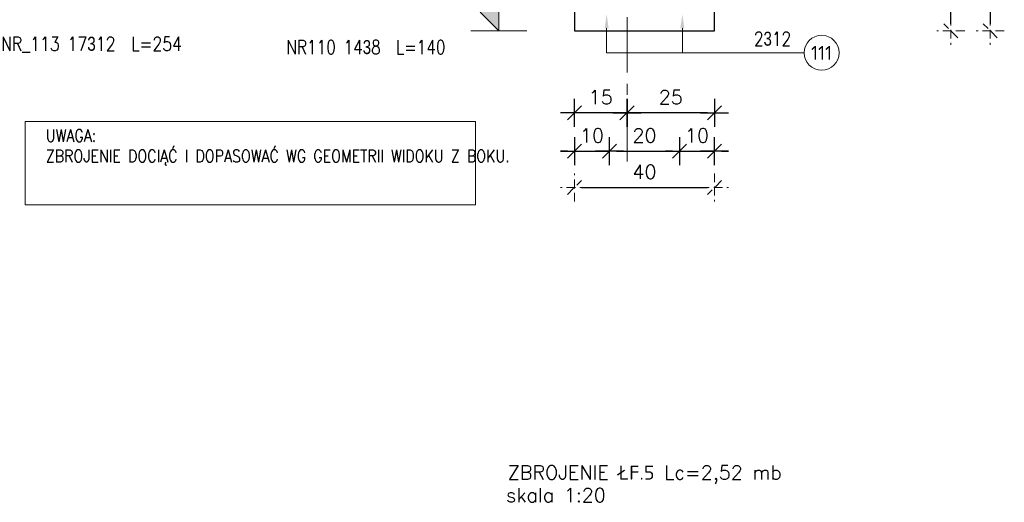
# Model space of a CAD drawing. Extents: x 253237 to 278058, y -131782 to -118389.
# Tile 4 of 23: x 255404 to 258215, y -125133 to -123754. Entities that reach past the tile are written whole.
import ezdxf
from ezdxf.enums import TextEntityAlignment as Align

# ---------------------------------------------------------------- set-up
doc = ezdxf.new("R2010")
doc.units = 0
doc.header["$LTSCALE"] = 5
doc.header["$MEASUREMENT"] = 0
doc.linetypes.add('CENTER', pattern=[50.800000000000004, 31.75, -6.35, 6.35, -6.35])
doc.linetypes.add('HIDDEN', pattern=[0.375, 0.25, -0.125])
for name, color, linetype, lineweight in [('AutoCAD_Structural_Detailing_deskowanie', 2, 'Continuous', 30), ('AutoCAD_Structural_Detailing_opis rozkładu', 7, 'Continuous', 13), ('AutoCAD_Structural_Detailing_pręt wyrzucony', 7, 'Continuous', 13), ('AutoCAD_Structural_Detailing_symbole graficzne', 7, 'Continuous', 13), ('PS_DIM', 4, 'Continuous', 13), ('PS_HIDDEN', 2, 'HIDDEN', 13), ('PS_TEXT', 3, 'Continuous', 13)]:
    doc.layers.add(name, color=color, linetype=linetype, lineweight=lineweight)
doc.styles.add('ARIAL', font='arial.ttf')
doc.styles.add('marta', font='simplex.shx', dxfattribs={"width": 0.8})
doc.styles.add('marta_B', font='isocpeur.ttf')
doc.styles.add('r-simplex', font='simplex.shx', dxfattribs={"width": 0.9})
doc.styles.add('styl2M', font='simplex.shx')
doc.styles.add('style1', font='simplex.shx')
doc.dimstyles.new('RBCT DIM 20_M', dxfattribs={"dimtxt": 40, "dimasz": 20, "dimexe": 20, "dimexo": 150, "dimgap": 25, "dimtad": 1, "dimdec": 1, "dimlfac": 0.1, "dimzin": 9, "dimdsep": 46, "dimtxsty": 'styl2M', "dimblk": 'dimznak', "dimcen": 40, "dimse1": 1, "dimse2": 1, "dimclrd": 8, "dimclre": 8, "dimclrt": 4, "dimadec": 0, "dimazin": 0, "dimtfac": 1, "dimtdec": 1, "dimtix": 1, "dimtmove": 2, "dimatfit": 3, "dimldrblk": 'dimznak', "dimfxl": 5, "dimfxlon": 1, "dimarcsym": 0})

# ---------------------------------------------------------------- blocks, each defined once
blk = doc.blocks.new('dimznak')
at = {"color": 0}
for points in [[(0, 2), (0, -2)], [(-2, 0), (2, 0)]]:
    blk.add_lwpolyline(points, dxfattribs=at)
at = {"color": 3}
blk.add_lwpolyline([(1, 1), (-1, -1)], dxfattribs=at)
blk = doc.blocks.new('*D27')
at = {"layer": 'Defpoints', "color": 0, "transparency": 16777216}
for p in [(257387.668779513, -123285.8073052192), (258061.9767731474, -123285.8073052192), (257387.668779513, -123785.8073052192)]:
    blk.add_point(p, dxfattribs=at)
at = {"layer": 'PS_HIDDEN', "color": 8, "lineweight": -2, "transparency": 16777216}
blk.add_line((258061.9767731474, -123765.8073052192), (258061.9767731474, -123305.8073052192), dxfattribs=at)
at = {"layer": 'PS_HIDDEN', "color": 8, "lineweight": -2, "transparency": 16777216, "xscale": 20, "yscale": 20, "zscale": 20}
for p, rotation in [((258061.9767731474, -123285.8073052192), 90), ((258061.9767731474, -123785.8073052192), 270)]:
    blk.add_blockref('dimznak', p, dxfattribs=dict(at, rotation=rotation))
at = {"layer": 'PS_HIDDEN', "color": 4, "transparency": 16777216, "insert": (258016.9767731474, -123535.8073052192), "char_height": 40, "attachment_point": 5, "rotation": 90, "style": 'styl2M'}
blk.add_mtext('50', dxfattribs=at)
blk = doc.blocks.new('*D28')
at = {"layer": 'Defpoints', "color": 0, "transparency": 16777216}
for p in [(257719.448752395, -121385.8073052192), (257387.668779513, -123785.8073052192), (258174.995214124, -123785.8073052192)]:
    blk.add_point(p, dxfattribs=at)
at = {"layer": 'PS_HIDDEN', "color": 8, "lineweight": -2, "transparency": 16777216}
blk.add_line((258174.995214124, -121405.8073052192), (258174.995214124, -123765.8073052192), dxfattribs=at)
at = {"layer": 'PS_HIDDEN', "color": 8, "lineweight": -2, "transparency": 16777216, "xscale": 20, "yscale": 20, "zscale": 20}
for p, rotation in [((258174.995214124, -121385.8073052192), 90), ((258174.995214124, -123785.8073052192), 270)]:
    blk.add_blockref('dimznak', p, dxfattribs=dict(at, rotation=rotation))
at = {"layer": 'PS_HIDDEN', "color": 4, "transparency": 16777216, "insert": (258129.9952141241, -122585.8073052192), "char_height": 40, "attachment_point": 5, "rotation": 90, "style": 'styl2M'}
blk.add_mtext('240', dxfattribs=at)
blk = doc.blocks.new('*D29')
at = {"layer": 'Defpoints', "color": 0, "transparency": 16777216}
for p in [(256987.668779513, -123785.8073052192), (257387.668779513, -123785.8073052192), (257387.668779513, -124233.6260504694)]:
    blk.add_point(p, dxfattribs=at)
at = {"layer": 'PS_HIDDEN', "color": 8, "lineweight": -2, "transparency": 16777216}
blk.add_line((257007.668779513, -124233.6260504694), (257367.668779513, -124233.6260504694), dxfattribs=at)
at = {"layer": 'PS_HIDDEN', "color": 8, "lineweight": -2, "transparency": 16777216, "xscale": 20, "yscale": 20, "zscale": 20, "rotation": 180}
blk.add_blockref('dimznak', (256987.668779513, -124233.6260504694), dxfattribs=at)
at = {"layer": 'PS_HIDDEN', "color": 8, "lineweight": -2, "transparency": 16777216, "xscale": 20, "yscale": 20, "zscale": 20}
blk.add_blockref('dimznak', (257387.668779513, -124233.6260504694), dxfattribs=at)
at = {"layer": 'PS_HIDDEN', "color": 4, "transparency": 16777216, "insert": (257187.668779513, -124188.6260504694), "char_height": 40, "attachment_point": 5, "style": 'styl2M'}
blk.add_mtext('40', dxfattribs=at)
blk = doc.blocks.new('*D109')
at = {"color": 8, "lineweight": -2, "transparency": 16777216}
blk.add_line((257367.668779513, -124020.1194798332), (257157.668779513, -124020.1194798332), dxfattribs=at)
at = {"layer": 'Defpoints', "color": 0, "transparency": 16777216}
for p in [(257137.668779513, -123785.8073052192), (257387.668779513, -123785.8073052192), (257137.668779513, -124020.1194798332)]:
    blk.add_point(p, dxfattribs=at)
at = {"color": 8, "lineweight": -2, "transparency": 16777216, "xscale": 20, "yscale": 20, "zscale": 20, "rotation": 180}
blk.add_blockref('dimznak', (257137.668779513, -124020.1194798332), dxfattribs=at)
at = {"color": 8, "lineweight": -2, "transparency": 16777216, "xscale": 20, "yscale": 20, "zscale": 20}
blk.add_blockref('dimznak', (257387.668779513, -124020.1194798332), dxfattribs=at)
at = {"color": 4, "transparency": 16777216, "insert": (257262.668779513, -123975.1194798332), "char_height": 40, "attachment_point": 5, "style": 'styl2M'}
blk.add_mtext('25', dxfattribs=at)
blk = doc.blocks.new('*D110')
at = {"color": 8, "lineweight": -2, "transparency": 16777216}
blk.add_line((257117.668779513, -124020.1194798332), (257007.668779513, -124020.1194798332), dxfattribs=at)
at = {"layer": 'Defpoints', "color": 0, "transparency": 16777216}
for p in [(256987.668779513, -123785.8073052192), (257137.668779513, -123785.8073052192), (256987.668779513, -124020.1194798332)]:
    blk.add_point(p, dxfattribs=at)
at = {"color": 8, "lineweight": -2, "transparency": 16777216, "xscale": 20, "yscale": 20, "zscale": 20, "rotation": 180}
blk.add_blockref('dimznak', (256987.668779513, -124020.1194798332), dxfattribs=at)
at = {"color": 8, "lineweight": -2, "transparency": 16777216, "xscale": 20, "yscale": 20, "zscale": 20}
blk.add_blockref('dimznak', (257137.668779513, -124020.1194798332), dxfattribs=at)
at = {"color": 4, "transparency": 16777216, "insert": (257062.668779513, -123975.1194798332), "char_height": 40, "attachment_point": 5, "style": 'styl2M'}
blk.add_mtext('15', dxfattribs=at)
blk = doc.blocks.new('*D98')
at = {"color": 8, "lineweight": -2, "transparency": 16777216}
for p, q in [((256967.668779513, -124130.1871987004), (256947.668779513, -124130.1871987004)), ((256987.668779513, -124130.1871987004), (257087.668779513, -124130.1871987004)), ((257107.668779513, -124130.1871987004), (257127.668779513, -124130.1871987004))]:
    blk.add_line(p, q, dxfattribs=at)
at = {"layer": 'Defpoints', "color": 0, "transparency": 16777216}
for p in [(257087.668779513, -123285.8073052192), (256987.668779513, -123785.8073052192), (257087.668779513, -124130.1871987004)]:
    blk.add_point(p, dxfattribs=at)
at = {"color": 8, "lineweight": -2, "transparency": 16777216, "xscale": 20, "yscale": 20, "zscale": 20}
blk.add_blockref('dimznak', (256987.668779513, -124130.1871987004), dxfattribs=at)
at = {"color": 8, "lineweight": -2, "transparency": 16777216, "xscale": 20, "yscale": 20, "zscale": 20, "rotation": 180}
blk.add_blockref('dimznak', (257087.668779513, -124130.1871987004), dxfattribs=at)
at = {"color": 4, "transparency": 16777216, "insert": (257037.668779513, -124085.1871987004), "char_height": 40, "attachment_point": 5, "style": 'styl2M'}
blk.add_mtext('10', dxfattribs=at)
blk = doc.blocks.new('*D99')
at = {"color": 8, "lineweight": -2, "transparency": 16777216}
blk.add_line((257107.668779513, -124130.1871987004), (257267.668779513, -124130.1871987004), dxfattribs=at)
at = {"layer": 'Defpoints', "color": 0, "transparency": 16777216}
for p in [(257087.668779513, -123285.8073052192), (257287.668779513, -123285.8073052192), (257287.668779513, -124130.1871987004)]:
    blk.add_point(p, dxfattribs=at)
at = {"color": 8, "lineweight": -2, "transparency": 16777216, "xscale": 20, "yscale": 20, "zscale": 20, "rotation": 180}
blk.add_blockref('dimznak', (257087.668779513, -124130.1871987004), dxfattribs=at)
at = {"color": 8, "lineweight": -2, "transparency": 16777216, "xscale": 20, "yscale": 20, "zscale": 20}
blk.add_blockref('dimznak', (257287.668779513, -124130.1871987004), dxfattribs=at)
at = {"color": 4, "transparency": 16777216, "insert": (257187.668779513, -124085.1871987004), "char_height": 40, "attachment_point": 5, "style": 'styl2M'}
blk.add_mtext('20', dxfattribs=at)
blk = doc.blocks.new('*D100')
at = {"color": 8, "lineweight": -2, "transparency": 16777216}
for p, q in [((257267.668779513, -124130.1871987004), (257247.668779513, -124130.1871987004)), ((257287.668779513, -124130.1871987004), (257387.668779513, -124130.1871987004)), ((257407.668779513, -124130.1871987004), (257427.668779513, -124130.1871987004))]:
    blk.add_line(p, q, dxfattribs=at)
at = {"layer": 'Defpoints', "color": 0, "transparency": 16777216}
for p in [(257287.668779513, -123285.8073052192), (257387.668779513, -123285.8073052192), (257387.668779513, -124130.1871987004)]:
    blk.add_point(p, dxfattribs=at)
at = {"color": 8, "lineweight": -2, "transparency": 16777216, "xscale": 20, "yscale": 20, "zscale": 20}
blk.add_blockref('dimznak', (257287.668779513, -124130.1871987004), dxfattribs=at)
at = {"color": 8, "lineweight": -2, "transparency": 16777216, "xscale": 20, "yscale": 20, "zscale": 20, "rotation": 180}
blk.add_blockref('dimznak', (257387.668779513, -124130.1871987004), dxfattribs=at)
at = {"color": 4, "transparency": 16777216, "insert": (257337.668779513, -124085.1871987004), "char_height": 40, "attachment_point": 5, "style": 'styl2M'}
blk.add_mtext('10', dxfattribs=at)

msp = doc.modelspace()

# ---------------------------------------------------------------- hatches: boundary and pattern name
at = {"layer": 'AutoCAD_Structural_Detailing_opis rozkładu'}
for points in [[(257079.5977117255, -123738.8783730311), (257073.8958500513, -123778.8783730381), (257085.2995734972, -123778.8783730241)], [(257295.7398473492, -123738.8783730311), (257290.037985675, -123778.8783730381), (257301.441709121, -123778.8783730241)]]:
    msp.add_hatch(color=8, dxfattribs=at).paths.add_polyline_path(points, flags=0)
at = {"layer": 'AutoCAD_Structural_Detailing_symbole graficzne'}
msp.add_hatch(color=1, dxfattribs=at).paths.add_polyline_path([(256717.9860375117, -123732.4739722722), (256771.319370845, -123785.8073056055), (256771.319370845, -123732.4739722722)], flags=0)

# ---------------------------------------------------------------- linework, layer by layer
at = {"layer": 'AutoCAD_Structural_Detailing_deskowanie'}
msp.add_lwpolyline([(257067.668779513, -123285.8073052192), (256987.668779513, -123285.8073052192), (256987.668779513, -123785.8073052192), (257387.668779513, -123785.8073052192), (257387.668779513, -123285.8073052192), (257307.668779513, -123285.8073052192)], dxfattribs=at)
at = {"layer": 'AutoCAD_Structural_Detailing_opis rozkładu', "color": 8}
for p, q in [((257079.5977118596, -123848.8744665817), (257079.5977117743, -123778.8783730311)), ((257295.7398474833, -123848.8744665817), (257295.739847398, -123778.8783730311)), ((257079.5977118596, -123848.8744665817), (257295.7398474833, -123848.8744665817)), ((257295.7398474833, -123848.8744665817), (257643.2175764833, -123848.8744665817))]:
    msp.add_line(p, q, dxfattribs=at)
at = {"layer": 'AutoCAD_Structural_Detailing_opis rozkładu', "color": 8, "lineweight": 18}
msp.add_circle((257693.2175764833, -123848.8744665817), 50, dxfattribs=at)
at = {"layer": 'AutoCAD_Structural_Detailing_symbole graficzne', "color": 5, "linetype": 'CENTER'}
msp.add_line((257137.668779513, -124159.4467185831), (257137.668779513, -121189.8089464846), dxfattribs=at)
at = {"layer": 'AutoCAD_Structural_Detailing_symbole graficzne', "color": 1}
for p, q in [((256771.319370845, -123785.8073056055), (256771.319370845, -123625.8073056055)), ((256717.9860375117, -123732.4739722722), (256771.319370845, -123785.8073056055)), ((256851.319370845, -123785.8073056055), (256691.319370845, -123785.8073056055))]:
    msp.add_line(p, q, dxfattribs=at)
at = {"layer": 'PS_DIM', "color": 1}
msp.add_lwpolyline([(255419.3792149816, -124045.5577426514), (256704.6159521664, -124045.5577426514), (256704.6159521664, -124283.4124756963), (255419.3792149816, -124283.4124756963)], close=True, dxfattribs=at)

# ---------------------------------------------------------------- texts
at = {"layer": 'AutoCAD_Structural_Detailing_opis rozkładu', "color": 3, "char_height": 40, "attachment_point": 5}
for s, insert, style in [('2\\Fdiam;3\\Fsimplex.shx;12 ', (257553.1223383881, -123808.8744665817), 'marta'), ('111', (257693.2175764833, -123848.8744665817), 'marta_B')]:
    msp.add_mtext(s, dxfattribs=dict(at, insert=insert, style=style))
at = {"layer": 'AutoCAD_Structural_Detailing_pręt wyrzucony', "color": 3, "char_height": 40, "attachment_point": 5}
for s, insert, style in [('NR_113 17\\Fdiam;3\\Fsimplex.shx;12  L=254', (255583.7645044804, -123825.0026299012), 'r-simplex'), ('NR110 14\\Fdiam;3\\Fsimplex.shx;8  L=140', (256392.2988119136, -123832.8407395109), 'marta')]:
    msp.add_mtext(s, dxfattribs=dict(at, insert=insert, style=style))
at = {"layer": 'AutoCAD_Structural_Detailing_symbole graficzne', "color": 2, "style": 'style1'}
for s, p in [('ZBROJENIE ŁF.5 Lc=2,52 mb', (256797.438461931, -125080.1960070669)), ('skala 1:20', (256792.4389691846, -125144.7600158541))]:
    msp.add_text(s, height=40, dxfattribs=at).set_placement(p, align=Align.BOTTOM_LEFT)
at = {"layer": 'PS_TEXT', "insert": (255478.2301519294, -124067.8119040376), "char_height": 57.49999999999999, "width": 1270.548459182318, "attachment_point": 1, "style": 'ARIAL'}
msp.add_mtext('{\\Fsimplex|c238;\\H0.60869x;\\W0.85;UWAGA:\\PZBROJENIE DOCIĄĆ I DOPASOWAĆ WG GEOMETRII WIDOKU Z BOKU.}', dxfattribs=at)

# ---------------------------------------------------------------- dimensions: what is measured, and where the dimension line sits
for base, p1, p2, picture, middle in [((257087.668779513, -124130.1871987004), (256987.668779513, -123785.8073052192), (257087.668779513, -123285.8073052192), '*D98', (257037.668779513, -124085.1871987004)), ((257287.668779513, -124130.1871987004), (257087.668779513, -123285.8073052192), (257287.668779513, -123285.8073052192), '*D99', (257187.668779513, -124085.1871987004)), ((257387.668779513, -124130.1871987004), (257287.668779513, -123285.8073052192), (257387.668779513, -123285.8073052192), '*D100', (257337.668779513, -124085.1871987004)), ((256987.668779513, -124020.1194798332), (257137.668779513, -123785.8073052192), (256987.668779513, -123785.8073052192), '*D110', (257062.668779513, -123975.1194798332)), ((257137.668779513, -124020.1194798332), (257387.668779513, -123785.8073052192), (257137.668779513, -123785.8073052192), '*D109', (257262.668779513, -123975.1194798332))]:
    dim = msp.add_linear_dim(base=base, p1=p1, p2=p2, dimstyle='RBCT DIM 20_M')
    dim.commit()
    dim.dimension.update_dxf_attribs({"geometry": picture, "text_midpoint": middle})
at = {"layer": 'PS_HIDDEN'}
for base, p1, p2, picture, middle in [((258174.995214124, -123785.8073052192), (257719.448752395, -121385.8073052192), (257387.668779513, -123785.8073052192), '*D28', (258129.9952141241, -122585.8073052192)), ((258061.9767731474, -123285.8073052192), (257387.668779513, -123785.8073052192), (257387.668779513, -123285.8073052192), '*D27', (258016.9767731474, -123535.8073052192))]:
    dim = msp.add_linear_dim(base=base, p1=p1, p2=p2, angle=90, dimstyle='RBCT DIM 20_M', dxfattribs=at)
    dim.commit()
    dim.dimension.update_dxf_attribs({"geometry": picture, "text_midpoint": middle})
dim = msp.add_linear_dim(base=(257387.668779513, -124233.6260504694), p1=(256987.668779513, -123785.8073052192), p2=(257387.668779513, -123785.8073052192), dimstyle='RBCT DIM 20_M', dxfattribs=at)
dim.commit()
dim.dimension.update_dxf_attribs({"geometry": '*D29', "text_midpoint": (257187.668779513, -124188.6260504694)})

doc.saveas('drawing.dxf')
